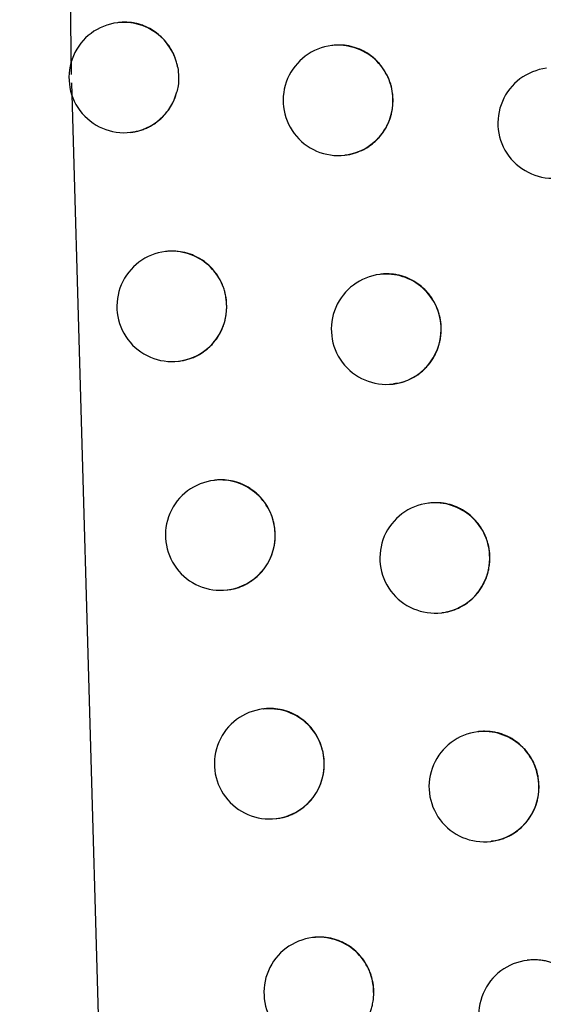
# Model space of a CAD drawing. Header units: millimetres. Extents: x -0.66 to 0.91, y -0.4 to 0.64.
# Tile 126 of 171: x 0.28249 to 0.28723, y 0.02108 to 0.03. Entities that reach past the tile are written whole.
import ezdxf

# ---------------------------------------------------------------- set-up
doc = ezdxf.new("R2010")
doc.units = ezdxf.units.MM
doc.layers.add('FORMAT', color=7, linetype='Continuous')

msp = doc.modelspace()

# ---------------------------------------------------------------- linework, layer by layer
at = {"layer": 'FORMAT', "color": 7, "linetype": 'Continuous', "lineweight": 25}
for p, q in [((0.282486, 0.061867), (0.282953, 0.029505)), ((0.283381, 0.029975), (0.283372, 0.029974)), ((0.285321, 0.029768), (0.285312, 0.029767)), ((0.282955, 0.029429), (0.283241, 0.019436)), ((0.283491, 0.028981), (0.283497, 0.028981)), ((0.285431, 0.028774), (0.285438, 0.028775)), ((0.283815, 0.0279), (0.283807, 0.027899)), ((0.285757, 0.027694), (0.285748, 0.027693)), ((0.283926, 0.026907), (0.283932, 0.026907)), ((0.285867, 0.0267), (0.285874, 0.026701)), ((0.284255, 0.025827), (0.284246, 0.025826)), ((0.286197, 0.025621), (0.286189, 0.02562)), ((0.284365, 0.024833), (0.284371, 0.024834)), ((0.286308, 0.024627), (0.286314, 0.024628)), ((0.284698, 0.023755), (0.28469, 0.023754)), ((0.286642, 0.023549), (0.286634, 0.023548)), ((0.284809, 0.022761), (0.284815, 0.022762)), ((0.286753, 0.022555), (0.286759, 0.022556)), ((0.285146, 0.021684), (0.285138, 0.021683)), ((0.287091, 0.021478), (0.287083, 0.021477))]:
    msp.add_line(p, q, dxfattribs=at)
for centre, radius, start, end in [((0.283432, 0.029477), 0.0005, 96.834402, 276.834402), ((0.283429, 0.02948), 0.0004965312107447, 10.192891, 96.574912), ((0.285372, 0.02927), 0.0005, 96.834402, 276.834402), ((0.285369, 0.029272), 0.000497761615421, 359.783656, 96.494217), ((0.287317, 0.029064), 0.0005, 96.834402, 276.834402), ((0.283431, 0.029471), 0.0004944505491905, 276.99158, 345.399185), ((0.28537, 0.029266), 0.0004962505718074, 277.081511, 0.459763), ((0.283866, 0.027403), 0.0005, 96.834402, 276.834402), ((0.283863, 0.027405), 0.000497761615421, 359.783656, 96.494217), ((0.285808, 0.027196), 0.0005, 96.834402, 276.834402), ((0.285805, 0.027198), 0.0004977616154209, 359.783656, 96.494217), ((0.283865, 0.027399), 0.0004962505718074, 277.081511, 0.459763), ((0.285806, 0.027192), 0.0004962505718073, 277.081511, 0.459763), ((0.284306, 0.02533), 0.0005, 96.834402, 276.834402), ((0.284302, 0.025332), 0.0004977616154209, 359.783656, 96.494217), ((0.286248, 0.025123), 0.0005, 96.834402, 276.834402), ((0.286245, 0.025125), 0.0004977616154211, 359.783656, 96.494217), ((0.284304, 0.025326), 0.0004962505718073, 277.081511, 0.459763), ((0.286247, 0.025119), 0.0004962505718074, 277.081511, 0.459763), ((0.284749, 0.023258), 0.0005, 96.834402, 276.834402), ((0.284746, 0.023259), 0.000497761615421, 359.783656, 96.494217), ((0.286693, 0.023051), 0.0005, 96.834402, 276.834402), ((0.28669, 0.023053), 0.0004977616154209, 359.783656, 96.494217), ((0.284748, 0.023254), 0.0004962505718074, 277.081511, 0.459763), ((0.286692, 0.023047), 0.0004962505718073, 277.081511, 0.459763), ((0.285198, 0.021186), 0.0005, 96.834402, 276.834402), ((0.285194, 0.021188), 0.000497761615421, 359.783656, 96.494217), ((0.287143, 0.02098), 0.0005, 96.834402, 276.834402)]:
    msp.add_arc(centre, radius, start, end, dxfattribs=at)
for points, knots in [([(0.283917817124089, 0.0295681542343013), (0.2839152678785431, 0.0295806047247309), (0.2839101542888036, 0.029605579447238), (0.2838966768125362, 0.0296497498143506), (0.283876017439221, 0.0297001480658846), (0.2838485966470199, 0.0297487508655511), (0.2838164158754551, 0.0297940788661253), (0.2837797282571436, 0.0298358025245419), (0.2837382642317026, 0.0298725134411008), (0.2836877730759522, 0.0299084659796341), (0.2836390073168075, 0.0299345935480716), (0.2835876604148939, 0.0299541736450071), (0.2835478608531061, 0.0299655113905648), (0.283507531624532, 0.0299732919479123), (0.2834667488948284, 0.0299776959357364), (0.2834253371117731, 0.0299781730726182), (0.283396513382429, 0.0299769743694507), (0.2833818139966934, 0.0299746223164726), (0.2833809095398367, 0.0299744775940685)], [0, 0, 0, 0, 0.0505109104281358, 0.101320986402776, 0.1835979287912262, 0.2671852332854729, 0.3238246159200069, 0.4063059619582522, 0.4900946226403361, 0.5468655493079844, 0.6572840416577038, 0.7139252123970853, 0.7709781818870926, 0.826300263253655, 0.8820048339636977, 0.9389149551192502, 0.9962414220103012, 1, 1, 1, 1]), ([(0.2858674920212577, 0.0292705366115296), (0.2858671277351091, 0.0292843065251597), (0.2858660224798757, 0.0293260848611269), (0.2858563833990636, 0.0293816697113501), (0.2858404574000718, 0.0294354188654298), (0.2858201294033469, 0.0294875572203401), (0.2857935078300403, 0.0295369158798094), (0.2857611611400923, 0.0295822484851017), (0.2857252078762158, 0.0296246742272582), (0.2856841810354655, 0.0296623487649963), (0.2856390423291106, 0.0296942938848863), (0.2855913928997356, 0.0297222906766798), (0.2855404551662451, 0.0297440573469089), (0.2854874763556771, 0.0297590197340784), (0.2854469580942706, 0.0297666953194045), (0.2854060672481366, 0.0297711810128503), (0.2853647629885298, 0.0297709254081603), (0.2853358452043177, 0.0297713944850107), (0.2853215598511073, 0.0297677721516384), (0.2853208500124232, 0.0297675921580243)], [0, 0, 0, 0, 0.0488530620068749, 0.1482216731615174, 0.1988558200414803, 0.2478852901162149, 0.3470706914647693, 0.3976964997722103, 0.4468100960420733, 0.5461619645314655, 0.596868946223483, 0.6461512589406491, 0.745844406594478, 0.7967259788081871, 0.8461689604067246, 0.8959567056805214, 0.9462781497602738, 0.997330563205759, 1, 1, 1, 1]), ([(0.283917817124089, 0.0295681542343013), (0.2839232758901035, 0.02951201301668), (0.2839305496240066, 0.0294372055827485), (0.2839137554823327, 0.0293648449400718), (0.2839095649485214, 0.0293467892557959)], [0, 0, 0, 0, 0.7504764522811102, 1, 1, 1, 1]), ([(0.283497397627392, 0.0289817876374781), (0.2835063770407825, 0.0289828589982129), (0.2835291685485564, 0.0289855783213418), (0.2835652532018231, 0.0289940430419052), (0.2836048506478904, 0.029006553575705), (0.2836429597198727, 0.0290224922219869), (0.2836795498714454, 0.0290415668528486), (0.2837148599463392, 0.0290640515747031), (0.2837480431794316, 0.0290894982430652), (0.2837787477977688, 0.0291175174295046), (0.2838069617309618, 0.0291479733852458), (0.2838329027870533, 0.0291811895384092), (0.2838609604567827, 0.0292244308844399), (0.2838889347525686, 0.0292790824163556), (0.2839026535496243, 0.0293241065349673), (0.2839095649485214, 0.0293467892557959)], [0, 0, 0, 0, 0.0469812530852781, 0.1192476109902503, 0.1920470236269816, 0.2622225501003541, 0.3328877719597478, 0.4051012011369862, 0.4778512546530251, 0.5477542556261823, 0.6181461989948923, 0.6900843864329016, 0.7625586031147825, 0.8803792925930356, 0.9999999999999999, 0.9999999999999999, 0.9999999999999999, 0.9999999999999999]), ([(0.2854376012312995, 0.0287762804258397), (0.2854468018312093, 0.0287769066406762), (0.2854699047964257, 0.0287784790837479), (0.2855061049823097, 0.0287876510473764), (0.285558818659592, 0.0288040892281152), (0.2856091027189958, 0.0288278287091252), (0.2856558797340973, 0.0288575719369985), (0.2856890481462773, 0.0288829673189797), (0.2857198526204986, 0.0289110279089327), (0.2857480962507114, 0.0289414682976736), (0.2857740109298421, 0.0289746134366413), (0.2857969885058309, 0.029009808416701), (0.2858235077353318, 0.0290590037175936), (0.2858438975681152, 0.0291114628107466), (0.2858582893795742, 0.0291693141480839), (0.2858660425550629, 0.0292180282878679), (0.2858670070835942, 0.0292529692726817), (0.2858674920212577, 0.0292705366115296)], [0, 0, 0, 0, 0.0390728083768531, 0.0981129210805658, 0.1575882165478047, 0.2729973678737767, 0.331581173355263, 0.3910244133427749, 0.448418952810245, 0.5062170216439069, 0.5646412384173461, 0.6239240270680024, 0.6811143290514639, 0.7968186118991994, 0.8558880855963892, 0.9275446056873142, 1, 1, 1, 1]), ([(0.2843610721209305, 0.0274029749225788), (0.284359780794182, 0.0274306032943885), (0.2843578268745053, 0.0274724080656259), (0.2843460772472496, 0.027527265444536), (0.2843302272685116, 0.0275810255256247), (0.2843077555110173, 0.0276324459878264), (0.2842793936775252, 0.0276803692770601), (0.2842471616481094, 0.0277257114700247), (0.2842094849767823, 0.0277667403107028), (0.2841673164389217, 0.0278024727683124), (0.2841222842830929, 0.0278344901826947), (0.2840734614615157, 0.0278605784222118), (0.2840220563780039, 0.0278801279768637), (0.2839691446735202, 0.0278951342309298), (0.283914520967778, 0.0279033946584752), (0.2838596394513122, 0.027904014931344), (0.283830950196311, 0.0279028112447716), (0.2838162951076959, 0.02790046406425), (0.2838154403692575, 0.027900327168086)], [0, 0, 0, 0, 0.0978275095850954, 0.1480238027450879, 0.1985895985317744, 0.2967706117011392, 0.3466027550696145, 0.3971575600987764, 0.4955597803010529, 0.5455008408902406, 0.5961626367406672, 0.6950096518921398, 0.7451766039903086, 0.7960680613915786, 0.8953362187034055, 0.945719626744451, 0.9968341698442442, 1, 1, 1, 1]), ([(0.2863037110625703, 0.0271965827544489), (0.2863033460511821, 0.0272103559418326), (0.286302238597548, 0.0272521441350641), (0.2862925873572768, 0.0273077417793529), (0.2862766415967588, 0.02736150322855), (0.2862562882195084, 0.0274136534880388), (0.28622963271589, 0.0274630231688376), (0.2861972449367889, 0.0275083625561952), (0.2861612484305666, 0.0275507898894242), (0.2861201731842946, 0.0275884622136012), (0.2860749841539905, 0.0276203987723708), (0.286027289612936, 0.0276483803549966), (0.2859763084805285, 0.0276701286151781), (0.2859232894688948, 0.027685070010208), (0.2858827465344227, 0.0276927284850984), (0.2858418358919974, 0.0276971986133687), (0.2858005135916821, 0.0276969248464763), (0.2857716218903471, 0.0276973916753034), (0.2857573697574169, 0.0276937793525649), (0.2857566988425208, 0.0276936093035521)], [0, 0, 0, 0, 0.0488747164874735, 0.1482871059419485, 0.1989434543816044, 0.2479947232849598, 0.3472244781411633, 0.3978733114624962, 0.4470004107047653, 0.5463802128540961, 0.5971022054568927, 0.6463814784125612, 0.7460690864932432, 0.7969485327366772, 0.8463730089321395, 0.8961422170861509, 0.946445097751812, 0.9974789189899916, 1, 1, 1, 1]), ([(0.2839320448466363, 0.026907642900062), (0.2839410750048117, 0.0269087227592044), (0.2839639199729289, 0.0269114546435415), (0.284000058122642, 0.026919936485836), (0.284039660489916, 0.0269324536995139), (0.2840778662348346, 0.0269484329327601), (0.2841144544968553, 0.0269675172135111), (0.2841497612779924, 0.0269900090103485), (0.284193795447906, 0.0270237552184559), (0.2842334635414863, 0.0270631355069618), (0.2842677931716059, 0.0271071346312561), (0.2842982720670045, 0.0271539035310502), (0.2843228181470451, 0.0272044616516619), (0.2843408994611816, 0.0272575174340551), (0.2843519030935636, 0.0273018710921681), (0.284359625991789, 0.0273505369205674), (0.2843605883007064, 0.0273854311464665), (0.2843610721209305, 0.0274029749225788)], [0, 0, 0, 0, 0.0386577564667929, 0.097798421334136, 0.1573752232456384, 0.2148088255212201, 0.2730666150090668, 0.331743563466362, 0.3912828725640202, 0.5064637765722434, 0.5649349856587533, 0.6242675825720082, 0.7389120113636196, 0.7971097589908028, 0.8561631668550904, 0.9276831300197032, 1, 1, 1, 1]), ([(0.285873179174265, 0.0267046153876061), (0.2858963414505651, 0.0267066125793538), (0.285933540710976, 0.0267098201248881), (0.28599484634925, 0.0267306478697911), (0.2860452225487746, 0.0267538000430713), (0.2860919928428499, 0.0267836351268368), (0.2861251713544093, 0.0268090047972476), (0.286155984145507, 0.0268370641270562), (0.2861842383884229, 0.0268674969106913), (0.2862101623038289, 0.0269006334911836), (0.2862331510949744, 0.0269358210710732), (0.2862596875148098, 0.0269850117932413), (0.2862800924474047, 0.0270374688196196), (0.2862944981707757, 0.0270953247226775), (0.2863022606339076, 0.0271440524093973), (0.2863032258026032, 0.0271790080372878), (0.2863037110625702, 0.0271965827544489)], [0, 0, 0, 0, 0.0980979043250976, 0.157547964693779, 0.2729144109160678, 0.3314761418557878, 0.3908964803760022, 0.4482846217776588, 0.5060760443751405, 0.5644931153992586, 0.6237679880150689, 0.6809717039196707, 0.7967024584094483, 0.8557846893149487, 0.9274925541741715, 1, 1, 1, 1]), ([(0.2848005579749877, 0.0253298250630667), (0.2847992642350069, 0.0253574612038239), (0.2847973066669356, 0.0253992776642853), (0.284785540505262, 0.0254541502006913), (0.2847696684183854, 0.0255079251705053), (0.2847471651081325, 0.0255593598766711), (0.2847187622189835, 0.0256072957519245), (0.2846864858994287, 0.0256526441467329), (0.2846487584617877, 0.0256936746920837), (0.2846065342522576, 0.0257294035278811), (0.2845614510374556, 0.0257614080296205), (0.2845125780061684, 0.0257874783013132), (0.2844611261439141, 0.025807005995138), (0.2844081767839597, 0.0258219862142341), (0.2843535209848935, 0.0258302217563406), (0.2842986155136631, 0.0258308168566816), (0.2842699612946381, 0.0258296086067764), (0.2842553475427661, 0.0258272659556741), (0.2842545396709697, 0.0258271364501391)], [0, 0, 0, 0, 0.0978793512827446, 0.1481020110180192, 0.1986943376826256, 0.2969276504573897, 0.3467865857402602, 0.3973689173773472, 0.4958034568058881, 0.5457614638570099, 0.5964411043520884, 0.6952806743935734, 0.7454443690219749, 0.7963331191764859, 0.8955568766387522, 0.9459180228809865, 0.9970102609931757, 1, 1, 1, 1]), ([(0.2867444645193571, 0.025123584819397), (0.2867440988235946, 0.0251373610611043), (0.2867429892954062, 0.0251791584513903), (0.2867333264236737, 0.025234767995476), (0.2867173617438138, 0.0252885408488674), (0.2866969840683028, 0.0253407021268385), (0.2866702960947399, 0.0253900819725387), (0.2866378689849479, 0.0254354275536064), (0.2866018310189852, 0.0254778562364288), (0.2865607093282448, 0.0255155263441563), (0.286515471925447, 0.0255474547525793), (0.2864677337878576, 0.0255754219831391), (0.2864167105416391, 0.0255971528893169), (0.2863636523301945, 0.0256120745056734), (0.2863230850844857, 0.0256197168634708), (0.2862821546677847, 0.0256241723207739), (0.2862408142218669, 0.0256238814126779), (0.2862119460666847, 0.0256243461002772), (0.2861977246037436, 0.0256207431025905), (0.2861970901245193, 0.0256205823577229)], [0, 0, 0, 0, 0.0488949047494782, 0.1483481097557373, 0.1990251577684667, 0.2480967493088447, 0.3473678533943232, 0.3980381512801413, 0.4471778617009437, 0.546583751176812, 0.597319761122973, 0.6465962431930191, 0.7462787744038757, 0.7971562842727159, 0.8465635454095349, 0.8963155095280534, 0.9466011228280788, 0.9976176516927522, 1, 1, 1, 1]), ([(0.2843712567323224, 0.0248344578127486), (0.28438033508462, 0.0248355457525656), (0.2844032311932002, 0.0248382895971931), (0.2844394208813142, 0.0248467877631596), (0.2844790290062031, 0.0248593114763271), (0.2845172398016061, 0.0248752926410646), (0.2845538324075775, 0.0248943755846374), (0.2845891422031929, 0.0249168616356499), (0.2846331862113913, 0.024950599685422), (0.2846728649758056, 0.0249899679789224), (0.2847072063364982, 0.0250339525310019), (0.2847377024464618, 0.0250807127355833), (0.2847622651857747, 0.0251312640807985), (0.2847803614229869, 0.0251843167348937), (0.2847913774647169, 0.0252286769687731), (0.2847991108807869, 0.0252773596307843), (0.2848000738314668, 0.0253122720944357), (0.2848005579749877, 0.0253298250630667)], [0, 0, 0, 0, 0.0388296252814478, 0.0979304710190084, 0.1574670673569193, 0.2148657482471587, 0.2730877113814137, 0.3317283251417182, 0.3912301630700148, 0.5063760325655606, 0.5648287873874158, 0.6241418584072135, 0.738798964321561, 0.7970025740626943, 0.8560612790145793, 0.9276318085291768, 1, 1, 1, 1]), ([(0.2863140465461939, 0.0246292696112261), (0.2863233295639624, 0.0246299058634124), (0.2863465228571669, 0.0246314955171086), (0.2863828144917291, 0.0246406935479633), (0.2864355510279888, 0.0246571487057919), (0.286485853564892, 0.0246808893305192), (0.2865326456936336, 0.0247106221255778), (0.2865658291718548, 0.0247360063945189), (0.2865966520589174, 0.0247640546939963), (0.2866249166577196, 0.0247944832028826), (0.2866508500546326, 0.0248276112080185), (0.2866738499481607, 0.0248627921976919), (0.2867004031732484, 0.0249119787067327), (0.2867208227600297, 0.0249644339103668), (0.2867352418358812, 0.0250222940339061), (0.2867430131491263, 0.0250710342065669), (0.2867439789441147, 0.0251060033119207), (0.2867444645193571, 0.025123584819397)], [0, 0, 0, 0, 0.0393573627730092, 0.0983329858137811, 0.1577431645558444, 0.2730380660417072, 0.3315631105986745, 0.3909457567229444, 0.4483121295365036, 0.5060814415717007, 0.5644757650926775, 0.6237269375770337, 0.6809273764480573, 0.7966508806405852, 0.8557287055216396, 0.9274643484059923, 1, 1, 1, 1]), ([(0.2852445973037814, 0.0232576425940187), (0.285243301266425, 0.0232852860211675), (0.2852413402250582, 0.0233271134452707), (0.2852295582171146, 0.0233820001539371), (0.2852136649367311, 0.0234357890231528), (0.2851911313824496, 0.023487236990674), (0.2851626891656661, 0.0235351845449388), (0.2851303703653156, 0.0235805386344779), (0.2850925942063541, 0.0236215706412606), (0.2850503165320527, 0.023657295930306), (0.2850051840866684, 0.0236892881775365), (0.2849562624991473, 0.023715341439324), (0.2849047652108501, 0.0237348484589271), (0.2848517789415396, 0.0237498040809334), (0.2847970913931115, 0.0237580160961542), (0.2847421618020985, 0.0237585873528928), (0.2847135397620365, 0.0237573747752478), (0.2846989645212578, 0.0237550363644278), (0.2846982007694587, 0.0237549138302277)], [0, 0, 0, 0, 0.0979279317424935, 0.1481753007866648, 0.1987924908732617, 0.2970748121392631, 0.3469588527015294, 0.3975669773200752, 0.4960318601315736, 0.5460057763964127, 0.5967021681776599, 0.6955348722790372, 0.7456955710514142, 0.7965818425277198, 0.8957641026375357, 0.9461044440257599, 0.9971758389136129, 0.9999999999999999, 0.9999999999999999, 0.9999999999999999, 0.9999999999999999]), ([(0.2871897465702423, 0.0230515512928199), (0.2871884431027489, 0.0230792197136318), (0.2871864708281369, 0.0231210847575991), (0.2871746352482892, 0.023176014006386), (0.2871626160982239, 0.023216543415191), (0.287142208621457, 0.0232687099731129), (0.2871154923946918, 0.02331810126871), (0.2870830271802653, 0.0233634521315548), (0.2870469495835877, 0.0234058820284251), (0.2870057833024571, 0.0234435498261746), (0.2869604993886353, 0.0234754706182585), (0.2869127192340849, 0.0235034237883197), (0.2868616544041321, 0.0235251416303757), (0.2868085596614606, 0.0235400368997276), (0.2867679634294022, 0.0235476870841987), (0.2867270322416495, 0.02355204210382), (0.2866856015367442, 0.0235520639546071), (0.2866569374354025, 0.0235516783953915), (0.286642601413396, 0.0235487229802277), (0.2866419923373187, 0.0235485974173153)], [0, 0, 0, 0, 0.0980812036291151, 0.1484065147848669, 0.1991021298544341, 0.2481919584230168, 0.3475001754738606, 0.3981897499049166, 0.4473405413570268, 0.5467693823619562, 0.597517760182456, 0.6467910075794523, 0.7464675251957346, 0.7973425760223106, 0.8467331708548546, 0.896468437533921, 0.9467373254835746, 0.9977370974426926, 1, 1, 1, 1]), ([(0.2848150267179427, 0.0227622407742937), (0.284824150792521, 0.0227633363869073), (0.2848470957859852, 0.0227660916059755), (0.2848833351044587, 0.022774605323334), (0.2849229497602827, 0.022787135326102), (0.2849611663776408, 0.0228031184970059), (0.2849977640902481, 0.0228222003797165), (0.2850330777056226, 0.0228446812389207), (0.2850771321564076, 0.0228784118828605), (0.2851168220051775, 0.0229177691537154), (0.2851511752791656, 0.02296174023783), (0.2851816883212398, 0.0230084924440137), (0.2852062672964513, 0.0230590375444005), (0.2852243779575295, 0.0231120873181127), (0.2852354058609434, 0.0231564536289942), (0.2852431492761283, 0.0232051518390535), (0.2852441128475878, 0.0232400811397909), (0.2852445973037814, 0.0232576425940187)], [0, 0, 0, 0, 0.0389916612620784, 0.0980552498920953, 0.1575542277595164, 0.2149202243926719, 0.2731086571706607, 0.3317152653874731, 0.3911820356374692, 0.5062950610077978, 0.5647305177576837, 0.6240252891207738, 0.7386941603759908, 0.7969032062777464, 0.8559668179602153, 0.9275842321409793, 1, 1, 1, 1]), ([(0.2867586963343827, 0.022559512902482), (0.2867819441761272, 0.0225615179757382), (0.2868192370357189, 0.0225647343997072), (0.2868676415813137, 0.0225812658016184), (0.286905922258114, 0.0225970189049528), (0.2869425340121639, 0.0226161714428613), (0.2869778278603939, 0.0226385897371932), (0.2870110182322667, 0.0226639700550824), (0.2870521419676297, 0.022701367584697), (0.287088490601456, 0.0227439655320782), (0.2871190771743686, 0.0227907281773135), (0.2871456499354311, 0.0228399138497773), (0.2871660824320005, 0.0228923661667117), (0.2871805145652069, 0.022950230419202), (0.2871882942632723, 0.0229989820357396), (0.2871892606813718, 0.0230339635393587), (0.2871897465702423, 0.0230515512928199)], [0, 0, 0, 0, 0.0983039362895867, 0.1576935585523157, 0.2151725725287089, 0.2730546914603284, 0.3315619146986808, 0.3909260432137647, 0.4482881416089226, 0.5643389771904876, 0.6235846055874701, 0.6807979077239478, 0.7965468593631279, 0.8556370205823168, 0.9274182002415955, 1, 1, 1, 1]), ([(0.285693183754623, 0.0211864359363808), (0.2856928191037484, 0.0212002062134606), (0.2856917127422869, 0.0212419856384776), (0.2856820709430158, 0.0212975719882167), (0.2856661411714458, 0.0213513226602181), (0.2856458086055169, 0.0214034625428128), (0.2856191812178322, 0.0214528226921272), (0.2855868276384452, 0.0214981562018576), (0.2855508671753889, 0.021540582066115), (0.285509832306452, 0.0215782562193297), (0.285464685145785, 0.0216102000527), (0.285417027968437, 0.0216381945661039), (0.2853660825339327, 0.0216599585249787), (0.2853130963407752, 0.021674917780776), (0.2852725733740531, 0.0216825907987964), (0.2852316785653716, 0.0216870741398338), (0.2851903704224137, 0.0216868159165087), (0.2851614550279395, 0.0216872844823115), (0.2851471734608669, 0.0216836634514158), (0.2851464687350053, 0.0216834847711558)], [0, 0, 0, 0, 0.0488563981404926, 0.1482317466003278, 0.1988693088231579, 0.247902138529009, 0.3470943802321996, 0.3977237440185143, 0.4468393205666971, 0.5461952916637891, 0.5969044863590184, 0.646186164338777, 0.7458781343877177, 0.7967592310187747, 0.846198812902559, 0.8959831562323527, 0.9463012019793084, 0.9973502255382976, 1, 1, 1, 1]), ([(0.2876395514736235, 0.0209804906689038), (0.2876382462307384, 0.0210081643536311), (0.2876362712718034, 0.0210500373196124), (0.2876244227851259, 0.0211049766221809), (0.2876123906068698, 0.0211455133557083), (0.2875919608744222, 0.0211976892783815), (0.2875652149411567, 0.0212470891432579), (0.2875327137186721, 0.0212924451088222), (0.2874965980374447, 0.0213348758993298), (0.2874553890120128, 0.0213725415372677), (0.2874100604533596, 0.0214044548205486), (0.2873622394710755, 0.0214323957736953), (0.2873111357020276, 0.0214540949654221), (0.2872580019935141, 0.0214689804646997), (0.2872173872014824, 0.021476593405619), (0.2871764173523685, 0.0214810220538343), (0.2871350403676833, 0.021480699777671), (0.2871062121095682, 0.0214811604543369), (0.2870920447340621, 0.021477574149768), (0.287091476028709, 0.0214774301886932)], [0, 0, 0, 0, 0.0981171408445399, 0.1484607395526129, 0.199174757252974, 0.2482826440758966, 0.347627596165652, 0.3983362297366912, 0.4474984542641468, 0.5469509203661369, 0.5977119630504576, 0.6469833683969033, 0.7466566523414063, 0.7975306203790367, 0.8469068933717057, 0.8966278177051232, 0.946882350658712, 0.9978677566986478, 1, 1, 1, 1]), ([(0.2852632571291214, 0.020692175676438), (0.285272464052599, 0.0206928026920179), (0.2852955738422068, 0.0206943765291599), (0.2853317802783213, 0.0207035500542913), (0.2853844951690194, 0.0207199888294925), (0.2854347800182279, 0.0207437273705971), (0.2854815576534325, 0.020773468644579), (0.2855147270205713, 0.0207988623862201), (0.2855455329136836, 0.0208269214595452), (0.2855737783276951, 0.0208573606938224), (0.2855996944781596, 0.0208905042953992), (0.2856226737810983, 0.0209256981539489), (0.2856491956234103, 0.0209748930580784), (0.2856695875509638, 0.0210273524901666), (0.2856839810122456, 0.0210852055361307), (0.285691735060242, 0.0211339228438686), (0.2856926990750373, 0.0211688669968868), (0.285693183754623, 0.0211864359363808)], [0, 0, 0, 0, 0.0390929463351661, 0.0981250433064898, 0.157592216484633, 0.272990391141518, 0.3315685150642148, 0.3910058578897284, 0.4483988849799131, 0.5061953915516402, 0.5646179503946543, 0.623898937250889, 0.6810913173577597, 0.7967997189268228, 0.8558712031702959, 0.9275360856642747, 0.9999999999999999, 0.9999999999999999, 0.9999999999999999, 0.9999999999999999])]:
    msp.add_open_spline(points, degree=3, knots=knots, dxfattribs=at)

doc.saveas('drawing.dxf')
